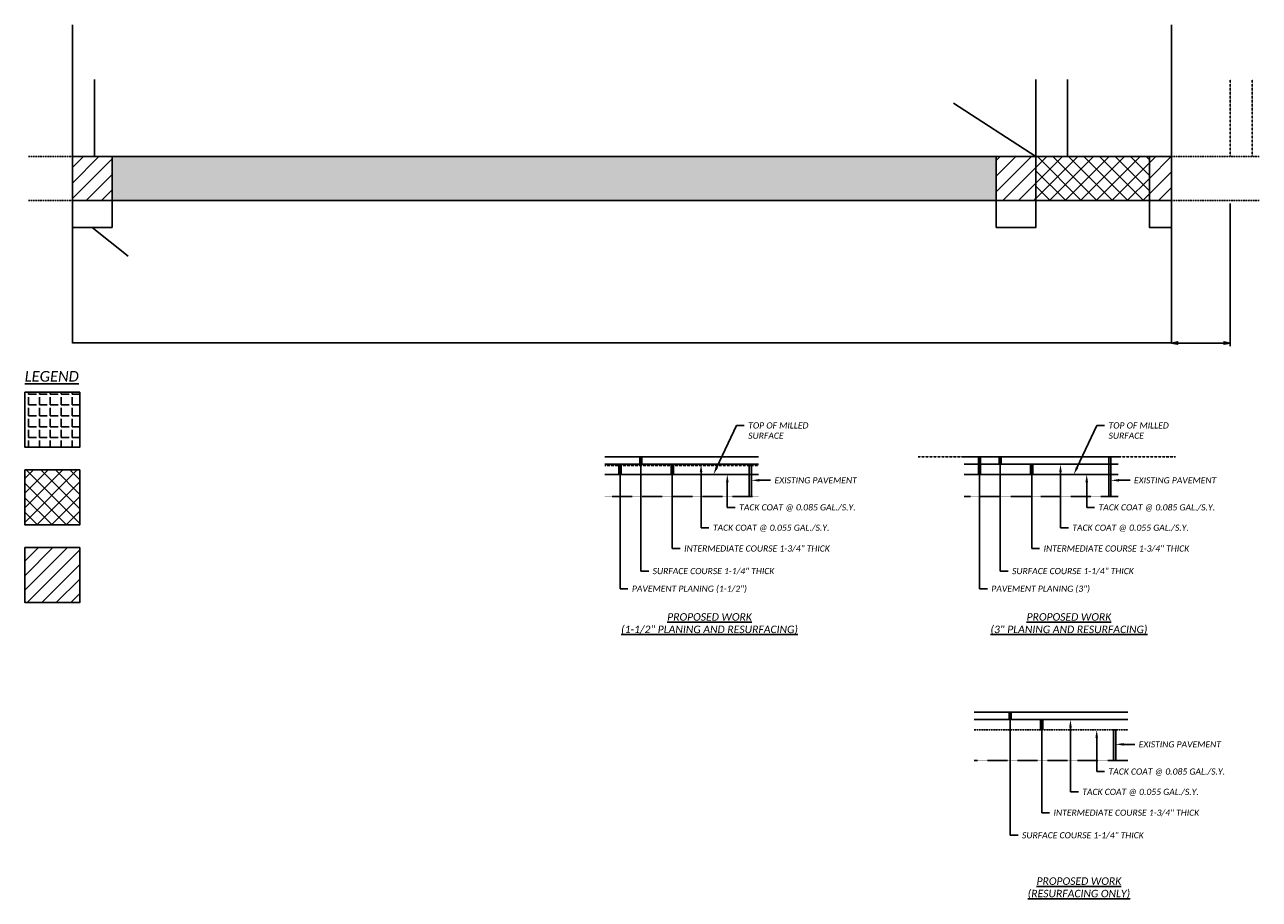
# Model space of a CAD drawing. Header units: feet. Extents: x 2255000 to 2274811, y 288595 to 315000.
# Tile 4 of 4: x 2271075 to 2273884, y 302838 to 304827. Entities that reach past the tile are written whole.
import ezdxf
from ezdxf import colors
from ezdxf.entities.mleader import LeaderData, LeaderLine
from ezdxf.math import Vec2, Vec3

# ---------------------------------------------------------------- set-up
doc = ezdxf.new("R2010")
doc.units = ezdxf.units.FT
doc.header["$MEASUREMENT"] = 0
for name, pattern in [('3', [0.22, 0.16, -0.06]), ('corp', [0]), ('DASHED', [0.75, 0.5, -0.25]), ('OhDOT_USTN3', [0.22, 0.165, -0.055])]:
    doc.linetypes.add(name, pattern=pattern)
for name, color, linetype in [('PV_P_EOP', 7, 'Continuous'), ('PV_P_Hatch', 14, 'Continuous'), ('PV_X_EOP', 7, 'OhDOT_USTN3'), ('SH_Border', 7, 'Continuous'), ('SH_Data', 7, 'Continuous'), ('SH_Text', 7, 'Continuous'), ('SH_TextM', 7, 'Continuous'), ('XS_P_Pavt_Layers', 251, 'Continuous'), ('XS_P_Pavt_Surface', 251, 'Continuous'), ('XS_X_Pavt', 133, 'OhDOT_USTN3')]:
    doc.layers.add(name, color=color, linetype=linetype)
doc.styles.add('Slanted Normal (0.14) Font 31', font='calibrii.ttf', dxfattribs={"height": 0.14})
doc.styles.add('Slanted Sub-Title (0.17) Font 31', font='calibrii.ttf', dxfattribs={"height": 0.17})
doc.styles.add('Slanted-Normal', font='calibrii.ttf', dxfattribs={"height": 0.14})
doc.dimstyles.new('Dec-1  Slanted', dxfattribs={"dimtxt": 0.14, "dimasz": 0.14, "dimexe": 0.07, "dimexo": 0.07, "dimgap": 0.07, "dimtad": 1, "dimdec": 1, "dimzin": 3, "dimdsep": 46, "dimtxsty": 'Slanted-Normal', "dimblk": 'Dim1', "dimcen": 0, "dimclrd": 95, "dimclre": 95, "dimclrt": 7, "dimaunit": 1, "dimadec": 3, "dimazin": 3, "dimtfac": 1, "dimtdec": 1, "dimtix": 1, "dimtofl": 0, "dimtmove": 1, "dimatfit": 3, "dimldrblk": 'Dim1', "dimfxl": 1, "dimtolj": 1, "dimtzin": 0, "dimlwd": -1, "dimlwe": -1, "dimarcsym": 0})

# ---------------------------------------------------------------- blocks, each defined once
blk = doc.blocks.new('Dim1')
h = blk.add_hatch(color=4)
h.dxf.hatch_style = 1
h.paths.add_polyline_path([(0, 0), (-1, -0.2), (-1, 0.2)])
at = {"color": 4}
blk.add_lwpolyline([(0, 0), (-1, -0.2), (-1, 0.2), (0, 0)], dxfattribs=at)
blk = doc.blocks.new('*D950')
at = {"layer": 'Defpoints', "color": 0, "transparency": 16777216}
for p in [(2273684.1, 304427.4), (2271184.1, 304227.4), (2273684.1, 304103.4)]:
    blk.add_point(p, dxfattribs=at)
at = {"layer": 'SH_TextM', "color": 95, "linetype": 'Continuous', "transparency": 16777216}
for p, q in [((2273684.1, 304427.3), (2273684.1, 304103.3)), ((2271184.1, 304227.3), (2271184.1, 304103.3)), ((2271184.2, 304103.4), (2273684, 304103.4))]:
    blk.add_line(p, q, dxfattribs=at)
at = {"layer": 'SH_TextM', "color": 95, "transparency": 16777216, "xscale": 0.14, "yscale": 0.14, "zscale": 0.14, "rotation": 180}
blk.add_blockref('Dim1', (2271184.1, 304103.4), dxfattribs=at)
at = {"layer": 'SH_TextM', "color": 95, "transparency": 16777216, "xscale": 0.14, "yscale": 0.14, "zscale": 0.14}
blk.add_blockref('Dim1', (2273684.1, 304103.4), dxfattribs=at)
at = {"layer": 'SH_TextM', "color": 7, "transparency": 16777216, "insert": (2272434.1, 304103.6), "char_height": 0.14, "attachment_point": 5, "style": 'Slanted-Normal'}
blk.add_mtext('\\A1;PART 1\\P(01/S<2/05)', dxfattribs=at)
blk = doc.blocks.new('_None')
blk = doc.blocks.new('*D951')
at = {"layer": 'Defpoints', "color": 0, "transparency": 16777216}
for p in [(2271184.1, 304427.4), (2271274.4, 304427.4), (2271274.4, 304366.3)]:
    blk.add_point(p, dxfattribs=at)
at = {"layer": 'SH_TextM', "color": 95, "linetype": 'Continuous', "transparency": 16777216}
for p, q in [((2271184.1, 304427.3), (2271184.1, 304366.2)), ((2271274.4, 304427.3), (2271274.4, 304366.2)), ((2271184.2, 304366.3), (2271274.3, 304366.3)), ((2271229.3, 304366.3), (2271310.8, 304301.2)), ((2271310.8, 304301.2), (2271311.2, 304301.2))]:
    blk.add_line(p, q, dxfattribs=at)
at = {"layer": 'SH_TextM', "color": 95, "transparency": 16777216, "xscale": 0.14, "yscale": 0.14, "zscale": 0.14, "rotation": 180}
blk.add_blockref('Dim1', (2271184.1, 304366.3), dxfattribs=at)
at = {"layer": 'SH_TextM', "color": 95, "transparency": 16777216, "xscale": 0.14, "yscale": 0.14, "zscale": 0.14}
blk.add_blockref('Dim1', (2271274.4, 304366.3), dxfattribs=at)
at = {"layer": 'SH_TextM', "color": 7, "transparency": 16777216, "insert": (2271311, 304301.3), "char_height": 0.14, "attachment_point": 5, "style": 'Slanted-Normal'}
blk.add_mtext("\\A1;60'", dxfattribs=at)
blk = doc.blocks.new('*D952')
at = {"layer": 'Defpoints', "color": 0, "transparency": 16777216}
for p in [(2273285.7, 304427.4), (2273376, 304427.4), (2273376, 304366.3)]:
    blk.add_point(p, dxfattribs=at)
at = {"layer": 'SH_TextM', "color": 95, "linetype": 'Continuous', "transparency": 16777216}
for p, q in [((2273285.7, 304427.3), (2273285.7, 304366.2)), ((2273376, 304427.3), (2273376, 304366.2)), ((2273285.8, 304366.3), (2273375.9, 304366.3))]:
    blk.add_line(p, q, dxfattribs=at)
at = {"layer": 'SH_TextM', "color": 95, "transparency": 16777216, "xscale": 0.14, "yscale": 0.14, "zscale": 0.14, "rotation": 180}
blk.add_blockref('Dim1', (2273285.7, 304366.3), dxfattribs=at)
at = {"layer": 'SH_TextM', "color": 95, "transparency": 16777216, "xscale": 0.14, "yscale": 0.14, "zscale": 0.14}
blk.add_blockref('Dim1', (2273376, 304366.3), dxfattribs=at)
at = {"layer": 'SH_TextM', "color": 7, "transparency": 16777216, "insert": (2273330.9, 304366.4), "char_height": 0.14, "attachment_point": 5, "style": 'Slanted-Normal'}
blk.add_mtext("\\A1;60'", dxfattribs=at)
blk = doc.blocks.new('*D953')
at = {"layer": 'Defpoints', "color": 0, "transparency": 16777216}
for p in [(2273634.1, 304427.4), (2273684.1, 304427.4), (2273684.1, 304366.3)]:
    blk.add_point(p, dxfattribs=at)
at = {"layer": 'SH_TextM', "color": 95, "linetype": 'Continuous', "transparency": 16777216}
for p, q in [((2273634.1, 304427.3), (2273634.1, 304366.2)), ((2273684.1, 304427.3), (2273684.1, 304366.2)), ((2273634.2, 304366.3), (2273684, 304366.3))]:
    blk.add_line(p, q, dxfattribs=at)
at = {"layer": 'SH_TextM', "color": 95, "transparency": 16777216, "xscale": 0.14, "yscale": 0.14, "zscale": 0.14, "rotation": 180}
blk.add_blockref('Dim1', (2273634.1, 304366.3), dxfattribs=at)
at = {"layer": 'SH_TextM', "color": 95, "transparency": 16777216, "xscale": 0.14, "yscale": 0.14, "zscale": 0.14}
blk.add_blockref('Dim1', (2273684.1, 304366.3), dxfattribs=at)
at = {"layer": 'SH_TextM', "color": 7, "transparency": 16777216, "insert": (2273659.1, 304366.4), "char_height": 0.14, "attachment_point": 5, "style": 'Slanted-Normal'}
blk.add_mtext("\\A1;15'", dxfattribs=at)

msp = doc.modelspace()

# ---------------------------------------------------------------- hatches: boundary and pattern name
at = {"layer": 'PV_P_Hatch'}
h = msp.add_hatch(dxfattribs=at)
h.set_pattern_fill('ANSI31', color=256, scale=200)
h.set_pattern_definition([(45, (-2079.591, -130424.832), (-17.67766953, 17.67766953), [])])
h.paths.add_polyline_path([(2273376.0403, 304527.4153), (2273285.7041, 304527.4153), (2273285.7041, 304427.4153), (2273376.0403, 304427.4153)])
h.paths.add_polyline_path([(2273634.1033, 304427.4153), (2273684.1033, 304427.4153), (2273684.1033, 304527.4153), (2273634.1033, 304527.4153)])
h.paths.add_polyline_path([(2271184.1033, 304427.4153), (2271274.4396, 304427.4153), (2271274.4396, 304527.4153), (2271184.1033, 304527.4153)])
h = msp.add_hatch(dxfattribs=at)
h.set_pattern_fill('ANGLE', color=256, scale=100)
h.set_pattern_definition([(0, (-2079.591, -130424.832), (0, 27.5), [20, -7.5]), (90, (-2079.591, -130424.832), (-27.5, 2e-15), [20, -7.5])])
h.paths.add_polyline_path([(2273285.7041, 304527.4153), (2271274.4396, 304527.4153), (2271274.4396, 304427.4153), (2273285.7041, 304427.4153)])
h = msp.add_hatch(dxfattribs=at)
h.set_pattern_fill('ANSI37', color=256, scale=200)
h.set_pattern_definition([(45, (-2079.591, -130424.832), (-17.67766953, 17.67766953), []), (135, (-2079.591, -130424.832), (-17.67766953, -17.67766953), [])])
h.paths.add_polyline_path([(2273376.0403, 304527.4153), (2273376.0403, 304427.4153), (2273634.1033, 304427.4153), (2273634.1033, 304527.4153)])
h = msp.add_hatch(dxfattribs=at)
h.set_pattern_fill('ANGLE', color=256, scale=90)
h.set_pattern_definition([(0, (-2079.591, -130424.832), (0, 24.75), [18, -6.75]), (90, (-2079.591, -130424.832), (-24.75, 2e-15), [18, -6.75])])
h.paths.add_polyline_path([(2271200.8773, 303991.3058), (2271075.8773, 303991.3058), (2271075.8773, 303866.3058), (2271200.8773, 303866.3058)])
h = msp.add_hatch(dxfattribs=at)
h.set_pattern_fill('ANSI37', color=256, scale=187.5)
h.set_pattern_definition([(45, (-3412244.797, -780105.573), (-16.57281518, 16.57281518), []), (135, (-3412244.797, -780105.573), (-16.57281518, -16.57281518), [])])
h.paths.add_polyline_path([(2271200.8773, 303814.6208), (2271075.8773, 303814.6208), (2271075.8773, 303689.6208), (2271200.8773, 303689.6208)])
h = msp.add_hatch(dxfattribs=at)
h.set_pattern_fill('ANSI31', color=256, scale=187.5)
h.set_pattern_definition([(45, (-3412244.797, -780458.944), (-16.57281518, 16.57281518), [])])
h.paths.add_polyline_path([(2271075.8773, 303512.9358), (2271200.8773, 303512.9358), (2271200.8773, 303637.9358), (2271075.8773, 303637.9358)])
at = {"layer": 'SH_Data', "transparency": 33554687}
h = msp.add_hatch(color=256, dxfattribs=at)
h.dxf.hatch_style = 1
h.paths.add_polyline_path([(2272479.4718, 303844.5712), (2272474.4718, 303844.5712), (2272474.4718, 303827.5712), (2272479.4718, 303827.5712)])
h = msp.add_hatch(color=256, dxfattribs=at)
h.dxf.hatch_style = 1
h.paths.add_polyline_path([(2273250.0217, 303844.5712), (2273245.0217, 303844.5712), (2273245.0217, 303804.5712), (2273250.0217, 303804.5712)])
h = msp.add_hatch(color=256, dxfattribs=at)
h.dxf.hatch_style = 1
h.paths.add_polyline_path([(2273297.154, 303844.5712), (2273292.154, 303844.5712), (2273292.154, 303827.5712), (2273297.154, 303827.5712)])
h = msp.add_hatch(color=256, dxfattribs=at)
h.dxf.hatch_style = 1
h.paths.add_polyline_path([(2273546.6012, 303844.5712), (2273541.6012, 303844.5712), (2273541.6012, 303754.5712), (2273546.6012, 303754.5712)])
h = msp.add_hatch(color=256, dxfattribs=at)
h.dxf.hatch_style = 1
h.paths.add_polyline_path([(2272432.3394, 303827.5712), (2272427.3394, 303827.5712), (2272427.3394, 303804.5712), (2272432.3394, 303804.5712)])
h = msp.add_hatch(color=256, dxfattribs=at)
h.dxf.hatch_style = 1
h.paths.add_polyline_path([(2272551.1829, 303827.5712), (2272546.1829, 303827.5712), (2272546.1829, 303804.5712), (2272551.1829, 303804.5712)])
h = msp.add_hatch(color=256, dxfattribs=at)
h.dxf.hatch_style = 1
h.paths.add_polyline_path([(2272728.9189, 303824.5712), (2272723.9189, 303824.5712), (2272723.9189, 303754.5712), (2272728.9189, 303754.5712)])
h = msp.add_hatch(color=256, dxfattribs=at)
h.dxf.hatch_style = 1
h.paths.add_polyline_path([(2273368.8651, 303827.5712), (2273363.8651, 303827.5712), (2273363.8651, 303804.5712), (2273368.8651, 303804.5712)])
h = msp.add_hatch(color=256, dxfattribs=at)
h.dxf.hatch_style = 1
h.paths.add_polyline_path([(2273319.8234, 303263.6243), (2273314.8234, 303263.6243), (2273314.8234, 303246.6244), (2273319.8234, 303246.6244)])
h = msp.add_hatch(color=256, dxfattribs=at)
h.dxf.hatch_style = 1
h.paths.add_polyline_path([(2273391.5346, 303246.6244), (2273386.5346, 303246.6244), (2273386.5346, 303223.6244), (2273391.5346, 303223.6244)])
h = msp.add_hatch(color=256, dxfattribs=at)
h.dxf.hatch_style = 1
h.paths.add_polyline_path([(2273557.3353, 303223.6244), (2273552.3353, 303223.6244), (2273552.3353, 303153.6244), (2273557.3353, 303153.6244)])

# ---------------------------------------------------------------- linework, layer by layer
at = {"layer": 'PV_P_EOP'}
for p, q in [((2271184.1033, 304527.4153), (2273684.1033, 304527.4153)), ((2271184.1033, 304427.4153), (2273684.1033, 304427.4153))]:
    msp.add_line(p, q, dxfattribs=at)
at = {"layer": 'PV_X_EOP'}
for p, q in [((2271084.1033, 304527.4153), (2271184.1033, 304527.4153)), ((2273684.1033, 304527.4153), (2273884.1033, 304527.4153)), ((2271084.1033, 304427.4153), (2271184.1033, 304427.4153)), ((2273684.1033, 304427.4153), (2273884.1033, 304427.4153))]:
    msp.add_line(p, q, dxfattribs=at)
at = {"layer": 'SH_Border'}
for points in [[(2271075.8773, 303991.3058), (2271200.8773, 303991.3058), (2271200.8773, 303866.3058), (2271075.8773, 303866.3058)], [(2271075.8773, 303814.6208), (2271200.8773, 303814.6208), (2271200.8773, 303689.6208), (2271075.8773, 303689.6208)], [(2271075.8773, 303637.9358), (2271200.8773, 303637.9358), (2271200.8773, 303512.9358), (2271075.8773, 303512.9358)]]:
    msp.add_lwpolyline(points, close=True, dxfattribs=at)
at = {"layer": 'SH_Data', "linetype": 'corp'}
msp.add_line((2271184.1033, 304227.4153), (2271184.1033, 304827.4153), dxfattribs=at)
at = {"layer": 'SH_Data'}
msp.add_line((2273684.1033, 304427.4153), (2273684.1033, 304827.4153), dxfattribs=at)
at = {"layer": 'SH_Data', "linetype": 'DASHED'}
for p, q in [((2272395.032, 303754.5712), (2272745.0319, 303754.5712)), ((2273212.7143, 303754.5712), (2273562.7141, 303754.5712)), ((2273235.3837, 303153.6244), (2273585.3836, 303153.6244))]:
    msp.add_line(p, q, dxfattribs=at)
at = {"layer": 'SH_Data'}
for points in [[(2271184.1033, 304527.4153), (2271274.4396, 304527.4153), (2271274.4396, 304427.4153), (2271184.1033, 304427.4153)], [(2273285.7041, 304527.4153), (2273376.0403, 304527.4153), (2273376.0403, 304427.4153), (2273285.7041, 304427.4153)], [(2273634.1033, 304527.4153), (2273684.1033, 304527.4153), (2273684.1033, 304427.4153), (2273634.1033, 304427.4153)], [(2272474.4718, 303844.5712), (2272479.4718, 303844.5712), (2272479.4718, 303827.5712), (2272474.4718, 303827.5712)], [(2273245.0217, 303844.5712), (2273250.0217, 303844.5712), (2273250.0217, 303804.5712), (2273245.0217, 303804.5712)], [(2273292.154, 303844.5712), (2273297.154, 303844.5712), (2273297.154, 303827.5712), (2273292.154, 303827.5712)], [(2273541.6012, 303844.5712), (2273546.6012, 303844.5712), (2273546.6012, 303754.5712), (2273541.6012, 303754.5712)], [(2272427.3394, 303827.5712), (2272432.3394, 303827.5712), (2272432.3394, 303804.5712), (2272427.3394, 303804.5712)], [(2272546.1829, 303827.5712), (2272551.1829, 303827.5712), (2272551.1829, 303804.5712), (2272546.1829, 303804.5712)], [(2272723.9189, 303824.5712), (2272728.9189, 303824.5712), (2272728.9189, 303754.5712), (2272723.9189, 303754.5712)], [(2273363.8651, 303827.5712), (2273368.8651, 303827.5712), (2273368.8651, 303804.5712), (2273363.8651, 303804.5712)], [(2273314.8234, 303263.6243), (2273319.8234, 303263.6243), (2273319.8234, 303246.6244), (2273314.8234, 303246.6244)], [(2273386.5346, 303246.6244), (2273391.5346, 303246.6244), (2273391.5346, 303223.6244), (2273386.5346, 303223.6244)], [(2273552.3353, 303223.6244), (2273557.3353, 303223.6244), (2273557.3353, 303153.6244), (2273552.3353, 303153.6244)]]:
    msp.add_lwpolyline(points, close=True, dxfattribs=at)
at = {"layer": 'SH_TextM'}
for p, q in [((2271234.1033, 304527.415), (2271234.1033, 304702.415)), ((2273376.0403, 304527.4153), (2273376.0403, 304702.4153)), ((2273447.6717, 304527.4153), (2273447.6717, 304702.4153))]:
    msp.add_line(p, q, dxfattribs=at)
at = {"layer": 'SH_TextM', "linetype": '3'}
for p, q in [((2273817.8979, 304527.4153), (2273817.8979, 304702.4153)), ((2273867.8014, 304527.4153), (2273867.8014, 304702.4153))]:
    msp.add_line(p, q, dxfattribs=at)
at = {"layer": 'SH_TextM', "color": 95, "linetype": 'Continuous'}
for p, q in [((2273684.1033, 304420.4153), (2273684.1033, 304359.2806)), ((2273817.8979, 304420.4153), (2273817.8979, 304096.3556)), ((2273698.1033, 304103.3556), (2273803.8979, 304103.3556))]:
    msp.add_line(p, q, dxfattribs=at)
at = {"layer": 'XS_P_Pavt_Layers'}
for p, q in [((2272395.032, 303804.5712), (2272745.0319, 303804.5712)), ((2273212.7143, 303804.5712), (2273562.7141, 303804.5712))]:
    msp.add_line(p, q, dxfattribs=at)
at = {"layer": 'XS_P_Pavt_Surface'}
for p, q in [((2272395.032, 303844.5712), (2272745.0319, 303844.5712)), ((2273212.7143, 303844.5712), (2273562.7141, 303844.5712)), ((2272395.032, 303827.5712), (2272745.0319, 303827.5712)), ((2273212.7143, 303827.5712), (2273562.7141, 303827.5712)), ((2273235.3837, 303263.6243), (2273585.3836, 303263.6243)), ((2273235.3837, 303246.6244), (2273585.3836, 303246.6244))]:
    msp.add_line(p, q, dxfattribs=at)
at = {"layer": 'XS_P_Pavt_Surface', "linetype": '3'}
for points in [[(2273212.7143, 303844.5712), (2273107.9648, 303844.5712)], [(2273562.7141, 303844.5712), (2273693.36, 303844.5712)], [(2272395.032, 303824.5712), (2272745.0319, 303824.5712)]]:
    msp.add_lwpolyline(points, dxfattribs=at)
at = {"layer": 'XS_X_Pavt'}
msp.add_line((2273235.3837, 303223.6244), (2273585.3836, 303223.6244), dxfattribs=at)

# ---------------------------------------------------------------- block references
at = {"layer": 'SH_TextM', "color": 95, "xscale": 14, "yscale": 14, "zscale": 14, "rotation": 180}
msp.add_blockref('Dim1', (2273684.1033, 304103.3556), dxfattribs=at)
at = {"layer": 'SH_TextM', "color": 95, "xscale": 14, "yscale": 14, "zscale": 14}
msp.add_blockref('Dim1', (2273817.8979, 304103.3556), dxfattribs=at)

# ---------------------------------------------------------------- texts
at = {"layer": 'SH_Border', "style": 'Slanted Sub-Title (0.17) Font 31'}
for s, width, gutter_width, heights, insert, char_height, attachment_point in [('{\\LLEGEND}', 174.659646, 70, [0], (2271075.4486, 304039.6053), 23.99999, 1), ('{\\LPROPOSED WORK\\P(1-1/2" PLANING AND RESURFACING)}', 414.387085, 502.0951, [87.2911], (2272633.3516, 303488.7844), 16.999994, 2), ('{\\LPROPOSED WORK\\P(3" PLANING AND RESURFACING)}', 414.387085, 502.0951, [87.2911], (2273451.0338, 303488.7844), 16.999994, 2), ('{\\LPROPOSED WORK\\P(RESURFACING ONLY)}', 414.387085, 502.0951, [87.2911], (2273473.7033, 302887.8376), 16.999994, 2)]:
    msp.add_mtext_dynamic_manual_height_columns(s, width=width, gutter_width=gutter_width, heights=heights, dxfattribs=dict(at, insert=insert, char_height=char_height, attachment_point=attachment_point))

# ---------------------------------------------------------------- dimensions: what is measured, and where the dimension line sits
at = {"layer": 'SH_TextM'}
for base, p1, p2, text, picture, middle in [((2273684.1033, 304103.3556), (2271184.1033, 304227.4153), (2273684.1033, 304427.4153), 'PART 1\\P(01/S<2/05)', '*D950', (2272434.1033, 304103.6401)), ((2273376.0403, 304366.2806), (2273285.7041, 304427.4153), (2273376.0403, 304427.4153), "60'", '*D952', (2273330.8722, 304366.4224)), ((2273684.1033, 304366.2806), (2273634.1033, 304427.4153), (2273684.1033, 304427.4153), "15'", '*D953', (2273659.1033, 304366.4218))]:
    dim = msp.add_linear_dim(base=base, p1=p1, p2=p2, text=text, dimstyle='Dec-1  Slanted', override={"dimlfac": -100, "dimpost": "'"}, dxfattribs=at)
    dim.commit()
    dim.dimension.update_dxf_attribs({"geometry": picture, "text_midpoint": middle})
dim = msp.add_linear_dim(base=(2271274.4396, 304366.2806), p1=(2271184.1033, 304427.4153), p2=(2271274.4396, 304427.4153), text="60'", dimstyle='Dec-1  Slanted', override={"dimlfac": -100, "dimpost": "'"}, dxfattribs=at)
dim.commit()
dim.dimension.update_dxf_attribs({"geometry": '*D951', "text_midpoint": (2271310.8231, 304301.1838), "dimtype": 160})

# ---------------------------------------------------------------- leaders
at = {"layer": 'SH_Text'}
ml = msp.add_multileader_mtext('Standard', dxfattribs=at)
ml.set_content('\\A1;TOP OF MILLED \\PSURFACE', color=256, style='Slanted Normal (0.14) Font 31')
ml.set_leader_properties()
ml.build(insert=Vec2(0, 0))
ml.multileader.update_dxf_attribs({"dogleg_length": 0.18, "arrow_head_size": 18})
ctx = ml.context
ctx.base_point, ctx.char_height, ctx.arrow_head_size, ctx.landing_gap_size, ctx.plane_origin = Vec3(2272712.4383, 303915.8519), 13.999995, 18, 9, Vec3(2272642.2854, 303711.2941)
notes = []
notes.append((ctx, [(0, (1, 1, 0), (2272694.4383, 303915.8519), (1, 0), 18, [(0, [(2272642.2854, 303804.2941)], 0, [])])]))
ctx.mtext.insert, ctx.mtext.flow_direction = Vec3(2272721.4383, 303922.8519), 5
ml = msp.add_multileader_mtext('Standard', dxfattribs=at)
ml.set_content('\\A1;TOP OF MILLED \\PSURFACE', color=256, style='Slanted Normal (0.14) Font 31')
ml.set_leader_properties()
ml.build(insert=Vec2(0, 0))
ml.multileader.update_dxf_attribs({"dogleg_length": 0.18, "arrow_head_size": 18})
ctx = ml.context
ctx.base_point, ctx.char_height, ctx.arrow_head_size, ctx.landing_gap_size, ctx.plane_origin = Vec3(2273532.1999, 303915.8519), 13.999995, 18, 9, Vec3(2273462.0471, 303711.2941)
notes.append((ctx, [(0, (1, 1, 0), (2273514.1999, 303915.8519), (1, 0), 18, [(0, [(2273462.0471, 303804.2941)], 0, [])])]))
ctx.mtext.insert, ctx.mtext.flow_direction = Vec3(2273541.1999, 303922.8519), 5
ml = msp.add_multileader_mtext('Standard', dxfattribs=at)
ml.set_content('\\A1;SURFACE COURSE 1-1/4" THICK ', color=256, style='Slanted Normal (0.14) Font 31')
ml.set_leader_properties()
ml.set_arrow_properties(name='NONE')
ml.build(insert=Vec2(0, 0))
ml.multileader.update_dxf_attribs({"dogleg_length": 0.18, "arrow_head_size": 18})
ctx = ml.context
ctx.base_point, ctx.char_height, ctx.arrow_head_size, ctx.landing_gap_size, ctx.plane_origin = Vec3(2272494.9718, 303584.5878), 13.999995, 18, 9, Vec3(2272476.9718, 303804.5712)
notes.append((ctx, [(0, (1, 1, 0), (2272476.9718, 303584.5878), (1, 0), 18, [(0, [(2272476.9718, 303844.5712)], 0, [])])]))
ctx.mtext.insert, ctx.mtext.flow_direction = Vec3(2272503.9717, 303591.5878), 5
ml = msp.add_multileader_mtext('Standard', dxfattribs=at)
ml.set_content('\\A1;PAVEMENT PLANING (3") ', color=256, style='Slanted Normal (0.14) Font 31')
ml.set_leader_properties()
ml.set_arrow_properties(name='NONE')
ml.build(insert=Vec2(0, 0))
ml.multileader.update_dxf_attribs({"dogleg_length": 0.18, "arrow_head_size": 18})
ctx = ml.context
ctx.base_point, ctx.char_height, ctx.arrow_head_size, ctx.landing_gap_size, ctx.plane_origin = Vec3(2273265.5217, 303544.4518), 13.999995, 18, 9, Vec3(2273247.5217, 303764.4352)
notes.append((ctx, [(0, (1, 1, 0), (2273247.5217, 303544.4518), (1, 0), 18, [(0, [(2273247.5217, 303844.5712)], 0, [])])]))
ctx.mtext.insert, ctx.mtext.flow_direction = Vec3(2273274.5217, 303551.4518), 5
ml = msp.add_multileader_mtext('Standard', dxfattribs=at)
ml.set_content('\\A1;SURFACE COURSE 1-1/4" THICK ', color=256, style='Slanted Normal (0.14) Font 31')
ml.set_leader_properties()
ml.set_arrow_properties(name='NONE')
ml.build(insert=Vec2(0, 0))
ml.multileader.update_dxf_attribs({"dogleg_length": 0.18, "arrow_head_size": 18})
ctx = ml.context
ctx.base_point, ctx.char_height, ctx.arrow_head_size, ctx.landing_gap_size, ctx.plane_origin = Vec3(2273312.654, 303584.5878), 13.999995, 18, 9, Vec3(2273294.654, 303804.5712)
notes.append((ctx, [(0, (1, 1, 0), (2273294.654, 303584.5878), (1, 0), 18, [(0, [(2273294.654, 303844.5712)], 0, [])])]))
ctx.mtext.insert, ctx.mtext.flow_direction = Vec3(2273321.654, 303591.5878), 5
ml = msp.add_multileader_mtext('Standard', dxfattribs=at)
ml.set_content('\\A1;PAVEMENT PLANING (1-1/2") ', color=256, style='Slanted Normal (0.14) Font 31')
ml.set_leader_properties()
ml.set_arrow_properties(name='NONE')
ml.build(insert=Vec2(0, 0))
ml.multileader.update_dxf_attribs({"dogleg_length": 0.18, "arrow_head_size": 18})
ctx = ml.context
ctx.base_point, ctx.char_height, ctx.arrow_head_size, ctx.landing_gap_size, ctx.plane_origin = Vec3(2272447.8394, 303544.4518), 13.999995, 18, 9, Vec3(2272429.8394, 303764.4352)
notes.append((ctx, [(0, (1, 1, 0), (2272429.8394, 303544.4518), (1, 0), 18, [(0, [(2272429.8394, 303827.5712)], 0, [])])]))
ctx.mtext.insert, ctx.mtext.flow_direction = Vec3(2272456.8394, 303551.4518), 5
ml = msp.add_multileader_mtext('Standard', dxfattribs=at)
ml.set_content('\\A1;TACK COAT @ 0.055 GAL./S.Y. ', color=256, style='Slanted Normal (0.14) Font 31')
ml.set_leader_properties()
ml.build(insert=Vec2(0, 0))
ml.multileader.update_dxf_attribs({"dogleg_length": 0.18, "arrow_head_size": 18})
ctx = ml.context
ctx.base_point, ctx.char_height, ctx.arrow_head_size, ctx.landing_gap_size, ctx.plane_origin = Vec3(2272632.1344, 303683.2776), 13.999995, 18, 9, Vec3(2272614.1344, 303734.5712)
notes.append((ctx, [(0, (1, 1, 0), (2272614.1344, 303683.2776), (1, 0), 18, [(0, [(2272614.1344, 303827.5712)], 0, [])])]))
ctx.mtext.insert, ctx.mtext.flow_direction = Vec3(2272641.1344, 303690.2776), 5
ml = msp.add_multileader_mtext('Standard', dxfattribs=at)
ml.set_content('\\A1;TACK COAT @ 0.055 GAL./S.Y. ', color=256, style='Slanted Normal (0.14) Font 31')
ml.set_leader_properties()
ml.build(insert=Vec2(0, 0))
ml.multileader.update_dxf_attribs({"dogleg_length": 0.18, "arrow_head_size": 18})
ctx = ml.context
ctx.base_point, ctx.char_height, ctx.arrow_head_size, ctx.landing_gap_size, ctx.plane_origin = Vec3(2273449.8166, 303683.2776), 13.999995, 18, 9, Vec3(2273431.8166, 303734.5712)
notes.append((ctx, [(0, (1, 1, 0), (2273431.8166, 303683.2776), (1, 0), 18, [(0, [(2273431.8166, 303827.5712)], 0, [])])]))
ctx.mtext.insert, ctx.mtext.flow_direction = Vec3(2273458.8166, 303690.2776), 5
ml = msp.add_multileader_mtext('Standard', dxfattribs=at)
ml.set_content('\\A1;INTERMEDIATE COURSE 1-3/4" THICK ', color=256, style='Slanted Normal (0.14) Font 31')
ml.set_leader_properties()
ml.set_arrow_properties(name='NONE')
ml.build(insert=Vec2(0, 0))
ml.multileader.update_dxf_attribs({"dogleg_length": 0.18, "arrow_head_size": 18})
ctx = ml.context
ctx.base_point, ctx.char_height, ctx.arrow_head_size, ctx.landing_gap_size, ctx.plane_origin = Vec3(2272566.6829, 303635.9197), 13.999995, 18, 9, Vec3(2272548.6829, 303855.9032)
notes.append((ctx, [(0, (1, 1, 0), (2272548.6829, 303635.9197), (1, 0), 18, [(0, [(2272548.6829, 303804.5712)], 0, [])])]))
ctx.mtext.insert, ctx.mtext.flow_direction = Vec3(2272575.6829, 303642.9197), 5
ml = msp.add_multileader_mtext('Standard', dxfattribs=at)
ml.set_content('\\A1;TACK COAT @ 0.085 GAL./S.Y.', color=256, style='Slanted Normal (0.14) Font 31')
ml.set_leader_properties()
ml.build(insert=Vec2(0, 0))
ml.multileader.update_dxf_attribs({"dogleg_length": 0.18, "arrow_head_size": 18})
ctx = ml.context
ctx.base_point, ctx.char_height, ctx.arrow_head_size, ctx.landing_gap_size, ctx.plane_origin = Vec3(2272691.811, 303729.4979), 13.999995, 18, 9, Vec3(2272673.811, 303780.7916)
notes.append((ctx, [(0, (1, 1, 0), (2272673.811, 303729.4979), (1, 0), 18, [(0, [(2272673.811, 303804.5712)], 0, [])])]))
ctx.mtext.insert, ctx.mtext.flow_direction = Vec3(2272700.811, 303736.4979), 5
ml = msp.add_multileader_mtext('Standard', dxfattribs=at)
ml.set_content('\\A1;EXISTING PAVEMENT ', color=256, style='Slanted Normal (0.14) Font 31')
ml.set_leader_properties()
ml.build(insert=Vec2(0, 0))
ml.multileader.update_dxf_attribs({"dogleg_length": 0.18, "arrow_head_size": 18})
ctx = ml.context
ctx.base_point, ctx.char_height, ctx.arrow_head_size, ctx.landing_gap_size, ctx.plane_origin = Vec3(2272772.2754, 303791.04), 13.999995, 18, 9, Vec3(2272728.9189, 303790.8492)
notes.append((ctx, [(0, (1, 1, 0), (2272754.2754, 303791.04), (1, 0), 18, [(0, [(2272728.9189, 303791.04)], 0, [])])]))
ctx.mtext.insert, ctx.mtext.flow_direction = Vec3(2272781.2754, 303798.04), 5
ml = msp.add_multileader_mtext('Standard', dxfattribs=at)
ml.set_content('\\A1;INTERMEDIATE COURSE 1-3/4" THICK ', color=256, style='Slanted Normal (0.14) Font 31')
ml.set_leader_properties()
ml.set_arrow_properties(name='NONE')
ml.build(insert=Vec2(0, 0))
ml.multileader.update_dxf_attribs({"dogleg_length": 0.18, "arrow_head_size": 18})
ctx = ml.context
ctx.base_point, ctx.char_height, ctx.arrow_head_size, ctx.landing_gap_size, ctx.plane_origin = Vec3(2273384.3651, 303635.9197), 13.999995, 18, 9, Vec3(2273366.3651, 303855.9032)
notes.append((ctx, [(0, (1, 1, 0), (2273366.3651, 303635.9197), (1, 0), 18, [(0, [(2273366.3651, 303804.5712)], 0, [])])]))
ctx.mtext.insert, ctx.mtext.flow_direction = Vec3(2273393.3651, 303642.9197), 5
ml = msp.add_multileader_mtext('Standard', dxfattribs=at)
ml.set_content('\\A1;TACK COAT @ 0.085 GAL./S.Y.', color=256, style='Slanted Normal (0.14) Font 31')
ml.set_leader_properties()
ml.build(insert=Vec2(0, 0))
ml.multileader.update_dxf_attribs({"dogleg_length": 0.18, "arrow_head_size": 18})
ctx = ml.context
ctx.base_point, ctx.char_height, ctx.arrow_head_size, ctx.landing_gap_size, ctx.plane_origin = Vec3(2273509.4933, 303729.4979), 13.999995, 18, 9, Vec3(2273491.4933, 303780.7916)
notes.append((ctx, [(0, (1, 1, 0), (2273491.4933, 303729.4979), (1, 0), 18, [(0, [(2273491.4933, 303804.5712)], 0, [])])]))
ctx.mtext.insert, ctx.mtext.flow_direction = Vec3(2273518.4933, 303736.4979), 5
ml = msp.add_multileader_mtext('Standard', dxfattribs=at)
ml.set_content('\\A1;EXISTING PAVEMENT ', color=256, style='Slanted Normal (0.14) Font 31')
ml.set_leader_properties()
ml.build(insert=Vec2(0, 0))
ml.multileader.update_dxf_attribs({"dogleg_length": 0.18, "arrow_head_size": 18})
ctx = ml.context
ctx.base_point, ctx.char_height, ctx.arrow_head_size, ctx.landing_gap_size, ctx.plane_origin = Vec3(2273589.9577, 303791.04), 13.999995, 18, 9, Vec3(2273546.6012, 303790.8492)
notes.append((ctx, [(0, (1, 1, 0), (2273571.9577, 303791.04), (1, 0), 18, [(0, [(2273546.6012, 303791.04)], 0, [])])]))
ctx.mtext.insert, ctx.mtext.flow_direction = Vec3(2273598.9577, 303798.04), 5
ml = msp.add_multileader_mtext('Standard', dxfattribs=at)
ml.set_content('\\A1;SURFACE COURSE 1-1/4" THICK ', color=256, style='Slanted Normal (0.14) Font 31')
ml.set_leader_properties()
ml.set_arrow_properties(name='NONE')
ml.build(insert=Vec2(0, 0))
ml.multileader.update_dxf_attribs({"dogleg_length": 0.18, "arrow_head_size": 18})
ctx = ml.context
ctx.base_point, ctx.char_height, ctx.arrow_head_size, ctx.landing_gap_size, ctx.plane_origin = Vec3(2273335.3234, 302983.6409), 13.999995, 18, 9, Vec3(2273317.3234, 303203.6244)
notes.append((ctx, [(0, (1, 1, 0), (2273317.3234, 302983.6409), (1, 0), 18, [(0, [(2273317.3234, 303246.6244)], 0, [])])]))
ctx.mtext.insert, ctx.mtext.flow_direction = Vec3(2273344.3234, 302990.6409), 5
ml = msp.add_multileader_mtext('Standard', dxfattribs=at)
ml.set_content('\\A1;INTERMEDIATE COURSE 1-3/4" THICK ', color=256, style='Slanted Normal (0.14) Font 31')
ml.set_leader_properties()
ml.set_arrow_properties(name='NONE')
ml.build(insert=Vec2(0, 0))
ml.multileader.update_dxf_attribs({"dogleg_length": 0.18, "arrow_head_size": 18})
ctx = ml.context
ctx.base_point, ctx.char_height, ctx.arrow_head_size, ctx.landing_gap_size, ctx.plane_origin = Vec3(2273407.0345, 303034.9729), 13.999995, 18, 9, Vec3(2273389.0346, 303254.9563)
notes.append((ctx, [(0, (1, 1, 0), (2273389.0346, 303034.9729), (1, 0), 18, [(0, [(2273389.0346, 303223.6244)], 0, [])])]))
ctx.mtext.insert, ctx.mtext.flow_direction = Vec3(2273416.0345, 303041.9729), 5
ml = msp.add_multileader_mtext('Standard', dxfattribs=at)
ml.set_content('\\A1;TACK COAT @ 0.055 GAL./S.Y. ', color=256, style='Slanted Normal (0.14) Font 31')
ml.set_leader_properties()
ml.build(insert=Vec2(0, 0))
ml.multileader.update_dxf_attribs({"dogleg_length": 0.18, "arrow_head_size": 18})
ctx = ml.context
ctx.base_point, ctx.char_height, ctx.arrow_head_size, ctx.landing_gap_size, ctx.plane_origin = Vec3(2273472.486, 303082.3307), 13.999995, 18, 9, Vec3(2273454.4861, 303133.6244)
notes.append((ctx, [(0, (1, 1, 0), (2273454.4861, 303082.3307), (1, 0), 18, [(0, [(2273454.4861, 303246.6244)], 0, [])])]))
ctx.mtext.insert, ctx.mtext.flow_direction = Vec3(2273481.486, 303089.3307), 5
ml = msp.add_multileader_mtext('Standard', dxfattribs=at)
ml.set_content('\\A1;TACK COAT @ 0.085 GAL./S.Y. ', color=256, style='Slanted Normal (0.14) Font 31')
ml.set_leader_properties()
ml.build(insert=Vec2(0, 0))
ml.multileader.update_dxf_attribs({"dogleg_length": 0.18, "arrow_head_size": 18})
ctx = ml.context
ctx.base_point, ctx.char_height, ctx.arrow_head_size, ctx.landing_gap_size, ctx.plane_origin = Vec3(2273532.1627, 303128.551), 13.999995, 18, 9, Vec3(2273514.1627, 303179.8447)
notes.append((ctx, [(0, (1, 1, 0), (2273514.1627, 303128.551), (1, 0), 18, [(0, [(2273514.1627, 303223.6244)], 0, [])])]))
ctx.mtext.insert, ctx.mtext.flow_direction = Vec3(2273541.1627, 303135.551), 5
ml = msp.add_multileader_mtext('Standard', dxfattribs=at)
ml.set_content('\\A1;EXISTING PAVEMENT ', color=256, style='Slanted Normal (0.14) Font 31')
ml.set_leader_properties()
ml.build(insert=Vec2(0, 0))
ml.multileader.update_dxf_attribs({"dogleg_length": 0.18, "arrow_head_size": 18})
ctx = ml.context
ctx.base_point, ctx.char_height, ctx.arrow_head_size, ctx.landing_gap_size, ctx.plane_origin = Vec3(2273600.6918, 303190.4325), 13.999995, 18, 9, Vec3(2273557.3353, 303190.2416)
notes.append((ctx, [(0, (1, 1, 0), (2273582.6918, 303190.4325), (1, 0), 18, [(0, [(2273557.3353, 303190.4325)], 0, [])])]))
ctx.mtext.insert, ctx.mtext.flow_direction = Vec3(2273609.6918, 303197.4325), 5
at = {"layer": 'SH_TextM'}
ml = msp.add_multileader_mtext('Standard', dxfattribs=at)
ml.set_content('END MILL AT SOUTHERN\\PLIMIT OF DRIVE', color=256, style='Slanted Normal (0.14) Font 31')
ml.set_leader_properties(color=9)
ml.build(insert=Vec2(0, 0))
ml.multileader.update_dxf_attribs({"text_right_attachment_type": 3, "dogleg_length": 0.15, "arrow_head_size": 0.14})
ctx = ml.context
ctx.base_point, ctx.char_height, ctx.arrow_head_size, ctx.landing_gap_size, ctx.plane_origin = Vec3(2273186.0808, 304649.1219), 0.14, 0.14, 0.07, Vec3(2273376.0403, 304527.4153)
ctx.right_attachment, ctx.text_align_type = 3, 2
notes.append((ctx, [(0, (1, 1, 0), (2273188.56, 304648.8858), (-1, 0), 0.15, [(0, [(2273376.0403, 304527.4153)], 0, [])])]))
ctx.mtext.insert, ctx.mtext.alignment, ctx.mtext.flow_direction = Vec3(2273188.34, 304649.1929), 3, 5
for ctx, leaders in notes:
    for number, flags, end, landing, length, lines in leaders:
        leader = LeaderData()
        leader.index, (leader.has_last_leader_line, leader.has_dogleg_vector, leader.attachment_direction) = number, flags
        leader.last_leader_point, leader.dogleg_vector, leader.dogleg_length = Vec3(end), Vec3(landing), length
        for number, points, colour, breaks in lines:
            line = LeaderLine()
            line.index, line.vertices, line.color, line.breaks = number, Vec3.list(points), colors.encode_raw_color(colour), breaks
            leader.lines.append(line)
        ctx.leaders.append(leader)

doc.saveas('drawing.dxf')
